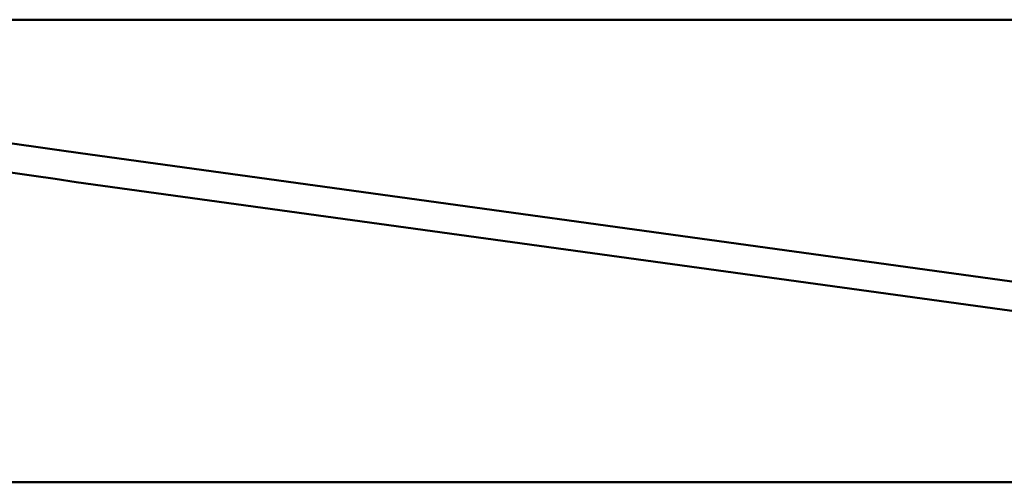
# Model space of a CAD drawing. Header units: inches. Extents: x 1.4 to 53.9, y 1.3 to 58.
# Tile 82 of 227: x 23 to 25.1, y 36.4 to 37.4. Entities that reach past the tile are written whole.
import ezdxf

# ---------------------------------------------------------------- set-up
doc = ezdxf.new("R2010")
doc.units = ezdxf.units.IN
doc.header["$MEASUREMENT"] = 0
doc.layers.add('Visible (ANSI)', color=7, linetype='Continuous', lineweight=50)

msp = doc.modelspace()

# ---------------------------------------------------------------- linework, layer by layer
at = {"layer": 'Visible (ANSI)'}
for p, q in [((18.5862, 37.3811), (44.7352, 37.3811)), ((23.1374, 37.0924), (26.6155, 36.6133)), ((26.6069, 36.5509), (23.1282, 37.0301)), ((18.8762, 36.3811), (36.6289, 36.3811))]:
    msp.add_line(p, q, dxfattribs=at)
for radius in [20.0315, 19.9685]:
    msp.add_arc((20.1946, 17.2782), radius, 81.55198, 90, dxfattribs=at)

doc.saveas('drawing.dxf')
